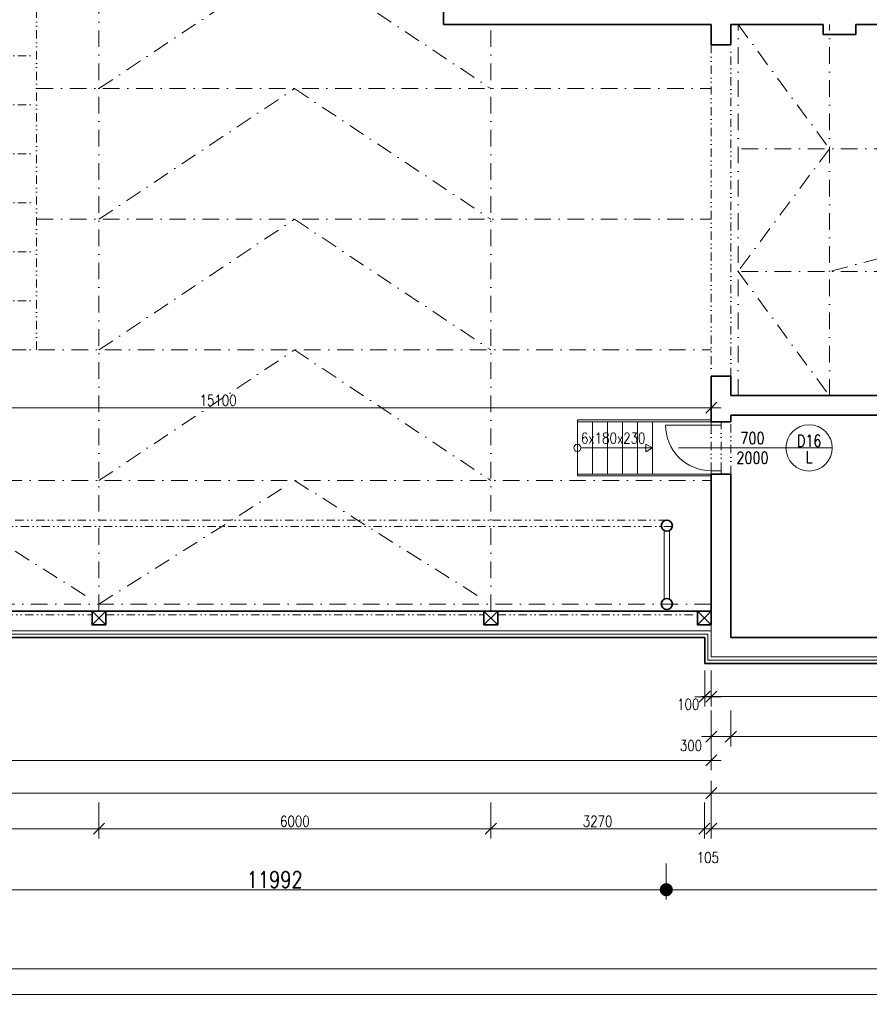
# Model space of a CAD drawing. Header units: millimetres. Extents: x -485339 to 350584, y -1189934 to 0.
# Tile 28 of 178: x -216951 to -203942, y -1065795 to -1050723. Entities that reach past the tile are written whole.
import ezdxf
from ezdxf.enums import TextEntityAlignment as Align

# ---------------------------------------------------------------- set-up
doc = ezdxf.new("R2010")
doc.units = ezdxf.units.MM
doc.header["$LTSCALE"] = 10
doc.linetypes.add('DASHDOT', pattern=[25.4, 12.7, -6.35, 0, -6.35])
doc.linetypes.add('DĚLICÍ2', pattern=[15.875, 6.35, -3.175, 0, -3.175, 0, -3.175])
doc.layers.get('Defpoints').update_dxf_attribs({"color": 201})
for name, color, linetype, lineweight in [('N_dveře', 10, 'Continuous', 18), ('N_kóty', 10, 'Continuous', 18), ('N_popis_otvory', 10, 'Continuous', 18), ('N_čáry_obrys', 10, 'Continuous', 35), ('N_čáry_obv.plášt', 212, 'Continuous', 18), ('N_čáry_plné', 10, 'Continuous', 18), ('St__otvory_dveře', 40, 'Continuous', 18), ('St_kóty', 132, 'Continuous', 18), ('St_popis', 250, 'Continuous', 18), ('St_sloupy_konstrukce haly', 5, 'Continuous', 35), ('St_sloupy_opláštění_půdorys', 25, 'Continuous', 35), ('St_čáry_nad', 250, 'DĚLICÍ2', 18), ('St_čáry_obrys', 5, 'Continuous', 35), ('St_čáry_osy', 250, 'DASHDOT', 18), ('St_čáry_plné', 250, 'Continuous', 18)]:
    doc.layers.add(name, color=color, linetype=linetype, lineweight=lineweight)
doc.styles.get("Standard").update_dxf_attribs({"font": 'simplex.shx', "width": 0.8})
doc.linetypes.add('IZOLACE', pattern='A,0.0001,-0.1,[134,ltypeshp.shx,S=0.1,R=0,X=-0.1,Y=0],-0.2,[134,ltypeshp.shx,S=0.1,R=180,X=0.1,Y=0],-0.1', length=0.4001)
doc.dimstyles.new('stavebníM100', dxfattribs={"dimtxt": 165, "dimasz": 170, "dimexe": 150, "dimexo": 100, "dimgap": 30, "dimtad": 1, "dimdec": 0, "dimtxsty": 'Standard', "dimblk": 'OBLIQUE', "dimcen": -2.5, "dimdle": 150, "dimclrd": 256, "dimclre": 256, "dimclrt": 256, "dimadec": 4, "dimazin": 0, "dimtfac": 1, "dimtdec": 0, "dimtmove": 2, "dimatfit": 3, "dimldrblk": 'OBLIQUE', "dimfxl": 400, "dimfxlon": 1, "dimlwd": -1, "dimlwe": -1, "dimarcsym": 0})
doc.dimstyles.new('stavebníM100_modul', dxfattribs={"dimtxt": 250, "dimasz": 200, "dimexe": 150, "dimexo": 100, "dimgap": 30, "dimtad": 1, "dimdec": 0, "dimtxsty": 'Standard', "dimblk": 'DOT', "dimcen": -2.5, "dimdle": 150, "dimclrd": 256, "dimclre": 256, "dimclrt": 256, "dimadec": 4, "dimazin": 0, "dimtfac": 1, "dimtdec": 0, "dimtmove": 2, "dimatfit": 3, "dimldrblk": 'OBLIQUE', "dimfxl": 400, "dimfxlon": 1, "dimlwd": -1, "dimlwe": -1, "dimarcsym": 0})

# ---------------------------------------------------------------- blocks, each defined once
blk = doc.blocks.new('G$C08AFE675')
at = {"layer": 'St_sloupy_konstrukce haly', "color": 250, "lineweight": 18, "ltscale": 2}
for points in [[(-525, 40), (525, 40)], [(-525, -40), (525, -40)]]:
    blk.add_lwpolyline(points, dxfattribs=at)
at = {"layer": 'St_sloupy_konstrukce haly', "ltscale": 2}
for centre in [(-600, 0), (600, 0)]:
    blk.add_circle(centre, 85, dxfattribs=at)
blk = doc.blocks.new('G$C93A3BA26')
at = {"layer": 'St__otvory_dveře', "ltscale": 2}
for points in [[(0, -50), (50, -50), (50, 100), (0, 100)], [(750, -49), (800, -49), (800, 101), (750, 101)]]:
    blk.add_lwpolyline(points, close=True, dxfattribs=at)
at = {"layer": 'St__otvory_dveře', "linetype": 'DĚLICÍ2', "ltscale": 2}
for points in [[(750, 101), (50, 100)], [(750, -49), (50, -50)]]:
    blk.add_lwpolyline(points, dxfattribs=at)
at = {"layer": 'St__otvory_dveře', "color": 0, "ltscale": 2}
blk.add_lwpolyline([(50, -50), (50, -750)], dxfattribs=at)
blk.add_arc((50, -50), 700, 270, 0, dxfattribs=at)
blk = doc.blocks.new('G$C0F2906C7')
at = {"layer": 'St_sloupy_opláštění_půdorys', "ltscale": 2}
blk.add_lwpolyline([(-105, -105), (105, -105), (105, 105), (-105, 105)], close=True, dxfattribs=at)
for points in [[(-105, 105), (105, -105)], [(105, 105), (-105, -105)]]:
    blk.add_lwpolyline(points, dxfattribs=at)
blk = doc.blocks.new('G$CE3D3B369')
at = {"layer": 'St_čáry_osy', "linetype": 'ByBlock', "ltscale": 2}
blk.add_lwpolyline([(0, 0), (12000, 0), (12000, 4100), (0, 4100)], close=True, dxfattribs=at)
for points in [[(750, 4100), (750, 0)], [(1500, 4100), (1500, 0)], [(2250, 4100), (2250, 0)], [(3000, 4100), (3000, 0)], [(3750, 4100), (3750, 0)], [(4500, 4100), (4500, 0)], [(5250, 4100), (5250, 0)], [(6000, 4100), (6000, 0)], [(6750, 4100), (6750, 0)], [(7500, 4100), (7500, 0)], [(8250, 4100), (8250, 0)], [(9000, 4100), (9000, 0)], [(9750, 4100), (9750, 0)], [(10500, 4100), (10500, 0)], [(11250, 4100), (11250, 0)], [(0, 2050), (12000, 2050)]]:
    blk.add_lwpolyline(points, dxfattribs=at)
at = {"layer": 'St_čáry_osy', "ltscale": 2}
blk.add_lwpolyline([(12000, 4100), (12000, 0)], dxfattribs=at)
blk = doc.blocks.new('*U6988')
at = {"layer": 'St_čáry_osy', "ltscale": 2}
blk.add_lwpolyline([(-3000, -1945), (-4, -55), (3000, -1945)], dxfattribs=at)
blk = doc.blocks.new('*U6987')
at = {"layer": 'St_čáry_osy', "ltscale": 2}
for p in [(48000, 0), (54000, 0)]:
    blk.add_blockref('*U6988', p, dxfattribs=at)
blk = doc.blocks.new('_OBLIQUE')
at = {"color": 0, "linetype": 'ByBlock'}
blk.add_line((-0.5, -0.5), (0.5, 0.5), dxfattribs=at)
blk = doc.blocks.new('*D6996')
at = {"layer": 'Defpoints', "color": 0}
for p in [(-276113, -1061874), (-206363, -1062274), (-206363, -1062563)]:
    blk.add_point(p, dxfattribs=at)
at = {"layer": 'St_kóty'}
for p, q in [((-276113, -1062163), (-276113, -1062713)), ((-206363, -1062374), (-206363, -1062713)), ((-276263, -1062563), (-206213, -1062563))]:
    blk.add_line(p, q, dxfattribs=at)
at = {"layer": 'St_kóty', "linetype": 'ByBlock', "xscale": 170, "yscale": 170, "zscale": 170, "rotation": 180}
blk.add_blockref('_OBLIQUE', (-276113, -1062563), dxfattribs=at)
at = {"layer": 'St_kóty', "linetype": 'ByBlock', "xscale": 170, "yscale": 170, "zscale": 170}
blk.add_blockref('_OBLIQUE', (-206363, -1062563), dxfattribs=at)
at = {"layer": 'St_kóty', "insert": (-241238, -1062450), "char_height": 165, "attachment_point": 5}
blk.add_mtext('69750', dxfattribs=at)
blk = doc.blocks.new('*D6997')
at = {"layer": 'Defpoints', "color": 0}
for p in [(-206363, -1062274), (-195583, -1062274), (-195583, -1062563)]:
    blk.add_point(p, dxfattribs=at)
at = {"layer": 'St_kóty'}
for p, q in [((-206363, -1062374), (-206363, -1062713)), ((-195583, -1062374), (-195583, -1062713)), ((-206513, -1062563), (-195433, -1062563))]:
    blk.add_line(p, q, dxfattribs=at)
at = {"layer": 'St_kóty', "linetype": 'ByBlock', "xscale": 170, "yscale": 170, "zscale": 170, "rotation": 180}
blk.add_blockref('_OBLIQUE', (-206363, -1062563), dxfattribs=at)
at = {"layer": 'St_kóty', "linetype": 'ByBlock', "xscale": 170, "yscale": 170, "zscale": 170}
blk.add_blockref('_OBLIQUE', (-195583, -1062563), dxfattribs=at)
at = {"layer": 'St_kóty', "insert": (-200973, -1062450), "char_height": 165, "attachment_point": 5}
blk.add_mtext('10780', dxfattribs=at)
blk = doc.blocks.new('*D6999')
at = {"layer": 'Defpoints', "color": 0}
for p in [(-206063, -1060403), (-195583, -1060478), (-206063, -1061697)]:
    blk.add_point(p, dxfattribs=at)
at = {"layer": 'St_kóty'}
for p, q in [((-206063, -1061297), (-206063, -1061847)), ((-195583, -1061297), (-195583, -1061847)), ((-195433, -1061697), (-206213, -1061697))]:
    blk.add_line(p, q, dxfattribs=at)
at = {"layer": 'St_kóty', "linetype": 'ByBlock', "xscale": 170, "yscale": 170, "zscale": 170, "rotation": 180}
blk.add_blockref('_OBLIQUE', (-206063, -1061697), dxfattribs=at)
at = {"layer": 'St_kóty', "linetype": 'ByBlock', "xscale": 170, "yscale": 170, "zscale": 170}
blk.add_blockref('_OBLIQUE', (-195583, -1061697), dxfattribs=at)
at = {"layer": 'St_kóty', "insert": (-200823, -1061585), "char_height": 165, "attachment_point": 5}
blk.add_mtext('10480', dxfattribs=at)
blk = doc.blocks.new('*D7007')
at = {"layer": 'Defpoints', "color": 0}
for p in [(-206363, -1060478), (-206063, -1060578), (-206363, -1061697)]:
    blk.add_point(p, dxfattribs=at)
at = {"layer": 'St_kóty'}
for p, q in [((-206363, -1061297), (-206363, -1061847)), ((-206063, -1061297), (-206063, -1061847)), ((-205913, -1061697), (-206513, -1061697))]:
    blk.add_line(p, q, dxfattribs=at)
at = {"layer": 'St_kóty', "linetype": 'ByBlock', "xscale": 170, "yscale": 170, "zscale": 170, "rotation": 180}
blk.add_blockref('_OBLIQUE', (-206363, -1061697), dxfattribs=at)
at = {"layer": 'St_kóty', "linetype": 'ByBlock', "xscale": 170, "yscale": 170, "zscale": 170}
blk.add_blockref('_OBLIQUE', (-206063, -1061697), dxfattribs=at)
at = {"layer": 'St_kóty', "insert": (-206673, -1061834), "char_height": 165, "attachment_point": 5}
blk.add_mtext('300', dxfattribs=at)
blk = doc.blocks.new('*D7021')
at = {"layer": 'Defpoints', "color": 0}
for p in [(-221738, -1059883), (-215738, -1059883), (-215738, -1063107)]:
    blk.add_point(p, dxfattribs=at)
at = {"layer": 'St_kóty'}
for p, q in [((-221738, -1062707), (-221738, -1063257)), ((-215738, -1062707), (-215738, -1063257)), ((-221888, -1063107), (-215588, -1063107))]:
    blk.add_line(p, q, dxfattribs=at)
at = {"layer": 'St_kóty', "linetype": 'ByBlock', "xscale": 170, "yscale": 170, "zscale": 170, "rotation": 180}
blk.add_blockref('_OBLIQUE', (-221738, -1063107), dxfattribs=at)
at = {"layer": 'St_kóty', "linetype": 'ByBlock', "xscale": 170, "yscale": 170, "zscale": 170}
blk.add_blockref('_OBLIQUE', (-215738, -1063107), dxfattribs=at)
at = {"layer": 'St_kóty', "insert": (-218738, -1062994), "char_height": 165, "attachment_point": 5}
blk.add_mtext('6000', dxfattribs=at)
blk = doc.blocks.new('*D7022')
at = {"layer": 'Defpoints', "color": 0}
for p in [(-215738, -1059883), (-209738, -1059883), (-209738, -1063107)]:
    blk.add_point(p, dxfattribs=at)
at = {"layer": 'St_kóty'}
for p, q in [((-215738, -1062707), (-215738, -1063257)), ((-209738, -1062707), (-209738, -1063257)), ((-215888, -1063107), (-209588, -1063107))]:
    blk.add_line(p, q, dxfattribs=at)
at = {"layer": 'St_kóty', "linetype": 'ByBlock', "xscale": 170, "yscale": 170, "zscale": 170, "rotation": 180}
blk.add_blockref('_OBLIQUE', (-215738, -1063107), dxfattribs=at)
at = {"layer": 'St_kóty', "linetype": 'ByBlock', "xscale": 170, "yscale": 170, "zscale": 170}
blk.add_blockref('_OBLIQUE', (-209738, -1063107), dxfattribs=at)
at = {"layer": 'St_kóty', "insert": (-212738, -1062994), "char_height": 165, "attachment_point": 5}
blk.add_mtext('6000', dxfattribs=at)
blk = doc.blocks.new('*D7023')
at = {"layer": 'Defpoints', "color": 0}
for p in [(-209738, -1059883), (-206468, -1059883), (-206468, -1063107)]:
    blk.add_point(p, dxfattribs=at)
at = {"layer": 'St_kóty'}
for p, q in [((-209738, -1062707), (-209738, -1063257)), ((-206468, -1062707), (-206468, -1063257)), ((-209888, -1063107), (-206318, -1063107))]:
    blk.add_line(p, q, dxfattribs=at)
at = {"layer": 'St_kóty', "linetype": 'ByBlock', "xscale": 170, "yscale": 170, "zscale": 170, "rotation": 180}
blk.add_blockref('_OBLIQUE', (-209738, -1063107), dxfattribs=at)
at = {"layer": 'St_kóty', "linetype": 'ByBlock', "xscale": 170, "yscale": 170, "zscale": 170}
blk.add_blockref('_OBLIQUE', (-206468, -1063107), dxfattribs=at)
at = {"layer": 'St_kóty', "insert": (-208103, -1062994), "char_height": 165, "attachment_point": 5}
blk.add_mtext('3270', dxfattribs=at)
blk = doc.blocks.new('*D7024')
at = {"layer": 'Defpoints', "color": 0}
for p in [(-206468, -1059883), (-206363, -1060478), (-206363, -1063107)]:
    blk.add_point(p, dxfattribs=at)
at = {"layer": 'St_kóty'}
for p, q in [((-206468, -1062707), (-206468, -1063257)), ((-206363, -1062707), (-206363, -1063257)), ((-206618, -1063107), (-206213, -1063107))]:
    blk.add_line(p, q, dxfattribs=at)
at = {"layer": 'St_kóty', "linetype": 'ByBlock', "xscale": 170, "yscale": 170, "zscale": 170, "rotation": 180}
blk.add_blockref('_OBLIQUE', (-206468, -1063107), dxfattribs=at)
at = {"layer": 'St_kóty', "linetype": 'ByBlock', "xscale": 170, "yscale": 170, "zscale": 170}
blk.add_blockref('_OBLIQUE', (-206363, -1063107), dxfattribs=at)
at = {"layer": 'St_kóty', "insert": (-206415, -1063549), "char_height": 165, "attachment_point": 5}
blk.add_mtext('105', dxfattribs=at)
blk = doc.blocks.new('*D7025')
at = {"layer": 'Defpoints', "color": 0}
for p in [(-206363, -1060478), (-195583, -1060478), (-195583, -1063107)]:
    blk.add_point(p, dxfattribs=at)
at = {"layer": 'St_kóty'}
for p, q in [((-206363, -1062707), (-206363, -1063257)), ((-195583, -1062707), (-195583, -1063257)), ((-206513, -1063107), (-195433, -1063107))]:
    blk.add_line(p, q, dxfattribs=at)
at = {"layer": 'St_kóty', "linetype": 'ByBlock', "xscale": 170, "yscale": 170, "zscale": 170, "rotation": 180}
blk.add_blockref('_OBLIQUE', (-206363, -1063107), dxfattribs=at)
at = {"layer": 'St_kóty', "linetype": 'ByBlock', "xscale": 170, "yscale": 170, "zscale": 170}
blk.add_blockref('_OBLIQUE', (-195583, -1063107), dxfattribs=at)
at = {"layer": 'St_kóty', "insert": (-200973, -1062994), "char_height": 165, "attachment_point": 5}
blk.add_mtext('10780', dxfattribs=at)
blk = doc.blocks.new('_Dot')
at = {"color": 0, "linetype": 'ByBlock', "lineweight": -2}
blk.add_line((-0.5, 0), (-1, 0), dxfattribs=at)
at = {"color": 0, "linetype": 'ByBlock', "const_width": 0.5}
blk.add_lwpolyline([(-0.25, 0, 1), (0.25, 0, 1)], format="xyb", close=True, dxfattribs=at)
blk = doc.blocks.new('*D7033')
at = {"layer": 'Defpoints', "color": 0}
for p in [(-207051, -1040782), (-195043, -1040783), (-207051, -1064041)]:
    blk.add_point(p, dxfattribs=at)
at = {"layer": 'St_kóty'}
for p, q in [((-207051, -1063641), (-207051, -1064191)), ((-195043, -1063641), (-195043, -1064191)), ((-195243, -1064041), (-206851, -1064041))]:
    blk.add_line(p, q, dxfattribs=at)
at = {"layer": 'St_kóty', "linetype": 'ByBlock', "xscale": 200, "yscale": 200, "zscale": 200, "rotation": 180}
blk.add_blockref('_Dot', (-207051, -1064041), dxfattribs=at)
at = {"layer": 'St_kóty', "linetype": 'ByBlock', "xscale": 200, "yscale": 200, "zscale": 200}
blk.add_blockref('_Dot', (-195043, -1064041), dxfattribs=at)
at = {"layer": 'St_kóty', "insert": (-201047, -1063886), "char_height": 250, "attachment_point": 5}
blk.add_mtext('12008', dxfattribs=at)
blk = doc.blocks.new('*D7034')
at = {"layer": 'Defpoints', "color": 0}
for p in [(-219043, -1040868), (-207051, -1040782), (-219043, -1064041)]:
    blk.add_point(p, dxfattribs=at)
at = {"layer": 'St_kóty'}
for p, q in [((-219043, -1063641), (-219043, -1064191)), ((-207051, -1063641), (-207051, -1064191)), ((-207251, -1064041), (-218843, -1064041))]:
    blk.add_line(p, q, dxfattribs=at)
at = {"layer": 'St_kóty', "linetype": 'ByBlock', "xscale": 200, "yscale": 200, "zscale": 200, "rotation": 180}
blk.add_blockref('_Dot', (-219043, -1064041), dxfattribs=at)
at = {"layer": 'St_kóty', "linetype": 'ByBlock', "xscale": 200, "yscale": 200, "zscale": 200}
blk.add_blockref('_Dot', (-207051, -1064041), dxfattribs=at)
at = {"layer": 'St_kóty', "insert": (-213047, -1063886), "char_height": 250, "attachment_point": 5}
blk.add_mtext('11992', dxfattribs=at)
blk = doc.blocks.new('*D7256')
at = {"layer": 'Defpoints', "color": 0}
for p in [(-179483, -1042046), (-276413, -1060078), (-179483, -1065645)]:
    blk.add_point(p, dxfattribs=at)
at = {"layer": 'St_kóty'}
for p, q in [((-276413, -1065245), (-276413, -1065795)), ((-179483, -1065245), (-179483, -1065795)), ((-276563, -1065645), (-179333, -1065645))]:
    blk.add_line(p, q, dxfattribs=at)
at = {"layer": 'St_kóty', "linetype": 'ByBlock', "xscale": 170, "yscale": 170, "zscale": 170, "rotation": 180}
blk.add_blockref('_OBLIQUE', (-276413, -1065645), dxfattribs=at)
at = {"layer": 'St_kóty', "linetype": 'ByBlock', "xscale": 170, "yscale": 170, "zscale": 170}
blk.add_blockref('_OBLIQUE', (-179483, -1065645), dxfattribs=at)
at = {"layer": 'St_kóty', "insert": (-227948, -1065533), "char_height": 165, "attachment_point": 5}
blk.add_mtext('96930', dxfattribs=at)
blk = doc.blocks.new('*D7257')
at = {"layer": 'Defpoints', "color": 0}
for p in [(-276413, -1060078), (-195583, -1060478), (-195583, -1065253)]:
    blk.add_point(p, dxfattribs=at)
at = {"layer": 'St_kóty'}
for p, q in [((-276413, -1064853), (-276413, -1065403)), ((-195583, -1064853), (-195583, -1065403)), ((-276563, -1065253), (-195433, -1065253))]:
    blk.add_line(p, q, dxfattribs=at)
at = {"layer": 'St_kóty', "linetype": 'ByBlock', "xscale": 170, "yscale": 170, "zscale": 170, "rotation": 180}
blk.add_blockref('_OBLIQUE', (-276413, -1065253), dxfattribs=at)
at = {"layer": 'St_kóty', "linetype": 'ByBlock', "xscale": 170, "yscale": 170, "zscale": 170}
blk.add_blockref('_OBLIQUE', (-195583, -1065253), dxfattribs=at)
at = {"layer": 'St_kóty', "insert": (-235998, -1065141), "char_height": 165, "attachment_point": 5}
blk.add_mtext('80830', dxfattribs=at)
blk = doc.blocks.new('*D7300')
at = {"layer": 'Defpoints', "color": 0}
for p in [(-206463, -1060478), (-206363, -1060478), (-206463, -1061086)]:
    blk.add_point(p, dxfattribs=at)
at = {"layer": 'N_kóty'}
for p, q in [((-206463, -1060686), (-206463, -1061236)), ((-206363, -1060686), (-206363, -1061236)), ((-206213, -1061086), (-206613, -1061086))]:
    blk.add_line(p, q, dxfattribs=at)
at = {"layer": 'N_kóty', "linetype": 'ByBlock', "xscale": 170, "yscale": 170, "zscale": 170, "rotation": 180}
blk.add_blockref('_OBLIQUE', (-206463, -1061086), dxfattribs=at)
at = {"layer": 'N_kóty', "linetype": 'ByBlock', "xscale": 170, "yscale": 170, "zscale": 170}
blk.add_blockref('_OBLIQUE', (-206363, -1061086), dxfattribs=at)
at = {"layer": 'N_kóty', "insert": (-206715, -1061203), "char_height": 165, "attachment_point": 5}
blk.add_mtext('100', dxfattribs=at)
blk = doc.blocks.new('*D7307')
at = {"layer": 'Defpoints', "color": 0}
for p in [(-276413, -1060654), (-206363, -1060654), (-206363, -1062062)]:
    blk.add_point(p, dxfattribs=at)
at = {"layer": 'N_kóty'}
for p, q in [((-276413, -1061662), (-276413, -1062212)), ((-206363, -1061662), (-206363, -1062212)), ((-276563, -1062062), (-206213, -1062062))]:
    blk.add_line(p, q, dxfattribs=at)
at = {"layer": 'N_kóty', "linetype": 'ByBlock', "xscale": 170, "yscale": 170, "zscale": 170, "rotation": 180}
blk.add_blockref('_OBLIQUE', (-276413, -1062062), dxfattribs=at)
at = {"layer": 'N_kóty', "linetype": 'ByBlock', "xscale": 170, "yscale": 170, "zscale": 170}
blk.add_blockref('_OBLIQUE', (-206363, -1062062), dxfattribs=at)
at = {"layer": 'N_kóty', "insert": (-241388, -1061949), "char_height": 165, "attachment_point": 5}
blk.add_mtext('70050', dxfattribs=at)
blk = doc.blocks.new('*D7308')
at = {"layer": 'Defpoints', "color": 0}
for p in [(-206362.74488, -1060477.62675), (-195582.74488, -1060477.62675), (-195582.74488, -1061085.53702)]:
    blk.add_point(p, dxfattribs=at)
at = {"layer": 'N_kóty'}
for p, q in [((-206362.74488, -1060685.53702), (-206362.74488, -1061235.53702)), ((-195582.74488, -1060685.53702), (-195582.74488, -1061235.53702)), ((-206512.74488, -1061085.53702), (-195432.74488, -1061085.53702))]:
    blk.add_line(p, q, dxfattribs=at)
at = {"layer": 'N_kóty', "linetype": 'ByBlock', "xscale": 170, "yscale": 170, "zscale": 170, "rotation": 180}
blk.add_blockref('_OBLIQUE', (-206362.74488, -1061085.53702), dxfattribs=at)
at = {"layer": 'N_kóty', "linetype": 'ByBlock', "xscale": 170, "yscale": 170, "zscale": 170}
blk.add_blockref('_OBLIQUE', (-195582.74488, -1061085.53702), dxfattribs=at)
at = {"layer": 'N_kóty', "insert": (-200972.74488, -1060973.03702), "char_height": 165, "attachment_point": 5}
blk.add_mtext('10780', dxfattribs=at)
blk = doc.blocks.new('*D7817')
at = {"layer": 'Defpoints', "color": 0}
for p in [(-206363, -1056663), (-221463, -1057678), (-206363, -1059778)]:
    blk.add_point(p, dxfattribs=at)
at = {"layer": 'St_kóty'}
for p, q in [((-221463, -1057063), (-221463, -1056513)), ((-206363, -1057063), (-206363, -1056513)), ((-221613, -1056663), (-206213, -1056663))]:
    blk.add_line(p, q, dxfattribs=at)
at = {"layer": 'St_kóty', "linetype": 'ByBlock', "xscale": 170, "yscale": 170, "zscale": 170, "rotation": 180}
blk.add_blockref('_OBLIQUE', (-221463, -1056663), dxfattribs=at)
at = {"layer": 'St_kóty', "linetype": 'ByBlock', "xscale": 170, "yscale": 170, "zscale": 170}
blk.add_blockref('_OBLIQUE', (-206363, -1056663), dxfattribs=at)
at = {"layer": 'St_kóty', "lineweight": 18, "insert": (-213913, -1056550), "char_height": 165, "attachment_point": 5}
blk.add_mtext('15100', dxfattribs=at)

msp = doc.modelspace()

# ---------------------------------------------------------------- linework, layer by layer
at = {"layer": 'N_popis_otvory'}
msp.add_lwpolyline([(-206865.9, -1057277.6), (-205218.5, -1057277.6)], dxfattribs=at)
msp.add_circle((-204863.9, -1057277.6), 354.6, dxfattribs=at)
at = {"layer": 'N_čáry_obrys', "ltscale": 2}
for points in [[(-206462.7, -1060177.6), (-276112.7, -1060177.6)], [(-206462.7, -1060577.6), (-206462.7, -1060177.6)], [(-195482.7, -1060577.6), (-206462.7, -1060577.6)]]:
    msp.add_lwpolyline(points, dxfattribs=at)
at = {"layer": 'N_čáry_obv.plášt', "linetype": 'IZOLACE', "ltscale": 10}
for points in [[(-206412.7, -1060127.6), (-276462.7, -1060127.6)], [(-206412.7, -1060527.6), (-206412.7, -1060127.6)], [(-195532.7, -1060527.6), (-206412.7, -1060527.6)]]:
    msp.add_lwpolyline(points, dxfattribs=at)
at = {"layer": 'N_čáry_plné'}
msp.add_lwpolyline([(-205218.5, -1057277.6), (-204509.3, -1057277.6)], dxfattribs=at)
at = {"layer": 'St_sloupy_konstrukce haly', "ltscale": 2}
msp.add_lwpolyline([(-276112.7, -1059777.6), (-206362.7, -1059777.6)], dxfattribs=at)
at = {"layer": 'St_čáry_nad', "ltscale": 2}
for points in [[(-206362.7, -1051107.6), (-206362.7, -1056177.6)], [(-206062.7, -1056177.6), (-206062.7, -1051107.6)], [(-206062.7, -1057677.6), (-206062.7, -1056877.6)], [(-207042.7, -1058382.6), (-275737.7, -1058382.6)], [(-206959.1, -1058482.6), (-275737.7, -1058482.6)], [(-221632.7, -1059832.6), (-215842.7, -1059832.6)], [(-215632.7, -1059832.6), (-209842.7, -1059832.6)], [(-209632.7, -1059832.6), (-206572.7, -1059832.6)]]:
    msp.add_lwpolyline(points, dxfattribs=at)
at = {"layer": 'St_čáry_obrys', "ltscale": 2}
for points in [[(-210462.7, -1050497.6), (-210462.7, -1050797.6)], [(-206362.7, -1050797.6), (-210462.7, -1050797.6)], [(-206362.7, -1050797.6), (-206362.7, -1051107.6)], [(-204648, -1050797.6), (-206062.7, -1050797.6)], [(-206062.7, -1050797.6), (-206062.7, -1051107.6)], [(-204648, -1050797.6), (-204648, -1050947.6)], [(-197642.7, -1050797.6), (-204148, -1050797.6)], [(-204148, -1050797.6), (-204148, -1050947.6)], [(-204648, -1050947.6), (-204148, -1050947.6)], [(-206062.7, -1051107.6), (-206362.7, -1051107.6)], [(-206362.7, -1056877.6), (-206362.7, -1056177.6)], [(-206062.7, -1056177.6), (-206362.7, -1056177.6)], [(-206062.7, -1056477.6), (-206062.7, -1056177.6)], [(-195882.7, -1056477.6), (-206062.7, -1056477.6)], [(-206362.7, -1056877.6), (-206062.7, -1056877.6)], [(-206062.7, -1056877.6), (-206062.7, -1056777.6)], [(-195882.7, -1056777.6), (-206062.7, -1056777.6)], [(-206362.7, -1059987.6), (-206362.7, -1057677.6)], [(-206362.7, -1057677.6), (-206062.7, -1057677.6)], [(-206062.7, -1060177.6), (-206062.7, -1057677.6)], [(-195882.7, -1060177.6), (-206062.7, -1060177.6)]]:
    msp.add_lwpolyline(points, dxfattribs=at)
at = {"layer": 'St_čáry_osy', "ltscale": 2}
for points in [[(-215737.7, -1059777.6), (-215737.7, -1011656.9)], [(-215737.7, -1051777.6), (-212742, -1049777.6), (-209737.7, -1051777.6)], [(-209737.7, -1059777.6), (-209737.7, -1050797.6)], [(-205952.7, -1056477.6), (-205952.7, -1050797.6)], [(-205952.7, -1050797.6), (-204552.7, -1052697.6), (-205952.7, -1054577.6), (-204552.7, -1056477.6)], [(-204552.7, -1056477.6), (-204552.7, -1050797.6)], [(-216692, -1051777.6), (-206362.7, -1051777.6)], [(-215737.7, -1053777.6), (-212742, -1051777.6), (-209737.7, -1053777.6)], [(-195992.7, -1052697.6), (-205952.7, -1052697.6)], [(-197392.7, -1052697.6), (-204552.7, -1054577.6)], [(-216692, -1053777.6), (-206362.7, -1053777.6)], [(-215737.7, -1055777.6), (-212742, -1053777.6), (-209737.7, -1055777.6)], [(-195992.7, -1054577.6), (-205952.7, -1054577.6)], [(-276112.7, -1055777.6), (-206362.7, -1055777.6)], [(-215737.7, -1057777.6), (-212742, -1055777.6), (-209737.7, -1057777.6)], [(-276112.7, -1057777.6), (-206362.7, -1057777.6)], [(-206362.7, -1059667.6), (-275957.7, -1059667.6)]]:
    msp.add_lwpolyline(points, dxfattribs=at)
at = {"layer": 'St_čáry_plné', "ltscale": 2}
for p, q in [((-208412.7, -1056847.6), (-206362.7, -1056847.6)), ((-207262.7, -1056877.6), (-207262.7, -1057677.6)), ((-207262.7, -1056877.6), (-206362.7, -1056877.6)), ((-208412.7, -1057707.6), (-206362.7, -1057707.6)), ((-207262.7, -1057677.6), (-206362.7, -1057677.6))]:
    msp.add_line(p, q, dxfattribs=at)
for points in [[(-208412.7, -1056847.6), (-208412.7, -1057707.6)], [(-208182.7, -1056877.6), (-208412.7, -1056877.6), (-208412.7, -1057677.6), (-208182.7, -1057677.6)], [(-207952.7, -1056877.6), (-208182.7, -1056877.6), (-208182.7, -1057677.6), (-207952.7, -1057677.6)], [(-207722.7, -1056877.6), (-207952.7, -1056877.6), (-207952.7, -1057677.6), (-207722.7, -1057677.6)], [(-207492.7, -1056877.6), (-207722.7, -1056877.6), (-207722.7, -1057677.6), (-207492.7, -1057677.6)], [(-207262.7, -1056877.6), (-207492.7, -1056877.6), (-207492.7, -1057677.6), (-207262.7, -1057677.6)], [(-208358.2, -1057277.6), (-207262.7, -1057277.6)], [(-206362.7, -1060477.6), (-206362.7, -1059987.6)], [(-206362.7, -1060077.6), (-276112.7, -1060077.6)], [(-195582.7, -1060477.6), (-206362.7, -1060477.6)]]:
    msp.add_lwpolyline(points, dxfattribs=at)
msp.add_lwpolyline([(-207262.7, -1057277.6), (-207364.2, -1057219.1), (-207364.2, -1057336.2)], close=True, dxfattribs=at)
msp.add_circle((-208412.7, -1057277.6), 54.6, dxfattribs=at)

# ---------------------------------------------------------------- block references
at = {"layer": 'N_dveře', "ltscale": 2, "rotation": 270}
msp.add_blockref('G$C93A3BA26', (-206312.7, -1056877.6), dxfattribs=at)
at = {"layer": 'St_sloupy_konstrukce haly', "ltscale": 2, "rotation": 90}
msp.add_blockref('G$C08AFE675', (-207042.7, -1059067.6), dxfattribs=at)
at = {"layer": 'St_sloupy_opláštění_půdorys', "ltscale": 2, "rotation": 90}
for p in [(-215737.7, -1059882.6), (-209737.7, -1059882.6), (-206467.7, -1059882.6)]:
    msp.add_blockref('G$C0F2906C7', p, dxfattribs=at)
at = {"layer": 'St_čáry_nad', "ltscale": 2, "rotation": 90}
msp.add_blockref('G$CE3D3B369', (-216692, -1055777.6), dxfattribs=at)
at = {"layer": 'St_čáry_osy', "ltscale": 2}
msp.add_blockref('*U6987', (-266737.7, -1057722.6), dxfattribs=at)

# ---------------------------------------------------------------- texts
at = {"layer": 'N_popis_otvory', "width": 0.8}
for s, p in [('D16', (-204863.9, -1057169.8)), ('L', (-204863.9, -1057416.5))]:
    msp.add_text(s, height=180, dxfattribs=at).set_placement(p, align=Align.MIDDLE_CENTER)
at = {"layer": 'N_popis_otvory', "insert": (-205731.3, -1057277.6), "char_height": 180, "width": 1342.526, "attachment_point": 5}
msp.add_mtext('700\\P2000', dxfattribs=at)
at = {"layer": 'St_popis', "ltscale": 2, "width": 0.8}
msp.add_text('6x180x230', height=165, dxfattribs=at).set_placement((-208355.7, -1057210.6))

# ---------------------------------------------------------------- dimensions: what is measured, and where the dimension line sits
at = {"layer": 'N_kóty'}
dim = msp.add_linear_dim(base=(-206462.7, -1061085.5), p1=(-206362.7, -1060477.6), p2=(-206462.7, -1060477.6), dimstyle='stavebníM100', dxfattribs=at)
dim.commit()
dim.dimension.update_dxf_attribs({"geometry": '*D7300', "text_midpoint": (-206715.2, -1061203.2), "dimtype": 160})
for base, p1, p2, picture, middle in [((-195582.7, -1061085.5), (-206362.7, -1060477.6), (-195582.7, -1060477.6), '*D7308', (-200972.7, -1060973)), ((-206362.7, -1062061.7), (-276412.7, -1060653.8), (-206362.7, -1060653.8), '*D7307', (-241387.7, -1061949.2))]:
    dim = msp.add_linear_dim(base=base, p1=p1, p2=p2, dimstyle='stavebníM100', dxfattribs=at)
    dim.commit()
    dim.dimension.update_dxf_attribs({"geometry": picture, "text_midpoint": middle})
at = {"layer": 'St_kóty'}
for base, p1, p2, dimstyle, picture, middle in [((-219042.7, -1064041.5), (-207050.9, -1040782.2), (-219042.7, -1040867.6), 'stavebníM100_modul', '*D7034', (-213046.8, -1063886.5)), ((-207050.9, -1064041.5), (-195042.7, -1040782.6), (-207050.9, -1040782.2), 'stavebníM100_modul', '*D7033', (-201046.8, -1063886.5)), ((-215737.7, -1063107), (-221737.7, -1059882.6), (-215737.7, -1059882.6), 'stavebníM100', '*D7021', (-218737.7, -1062994.5)), ((-209737.7, -1063107), (-215737.7, -1059882.6), (-209737.7, -1059882.6), 'stavebníM100', '*D7022', (-212737.7, -1062994.5)), ((-206467.7, -1063107), (-209737.7, -1059882.6), (-206467.7, -1059882.6), 'stavebníM100', '*D7023', (-208102.7, -1062994.5)), ((-206362.7, -1063107), (-206467.7, -1059882.6), (-206362.7, -1060477.6), 'stavebníM100', '*D7024', (-206415.2, -1063549.5)), ((-195582.7, -1063107), (-206362.7, -1060477.6), (-195582.7, -1060477.6), 'stavebníM100', '*D7025', (-200972.7, -1062994.5))]:
    dim = msp.add_linear_dim(base=base, p1=p1, p2=p2, dimstyle=dimstyle, dxfattribs=at)
    dim.commit()
    dim.dimension.update_dxf_attribs({"geometry": picture, "text_midpoint": middle})
for base, p1, p2, picture, middle in [((-179483, -1065645.1), (-276412.7, -1060077.6), (-179483, -1042045.8), '*D7256', (-227947.9, -1065532.6)), ((-195582.7, -1065253.2), (-276412.7, -1060077.6), (-195582.7, -1060477.6), '*D7257', (-235997.7, -1065140.7)), ((-206062.7, -1061697.4), (-195582.7, -1060477.6), (-206062.7, -1060402.6), '*D6999', (-200822.7, -1061584.9)), ((-206362.7, -1062562.9), (-276112.7, -1061874.1), (-206362.7, -1062274.1), '*D6996', (-241237.7, -1062450.4)), ((-195582.7, -1062562.9), (-206362.7, -1062274.1), (-195582.7, -1062274.1), '*D6997', (-200972.7, -1062450.4))]:
    dim = msp.add_linear_dim(base=base, p1=p1, p2=p2, dimstyle='stavebníM100', override={"dimtxsty": 'Standard', "dimldrblk": 'OBLIQUE'}, dxfattribs=at)
    dim.commit()
    dim.dimension.update_dxf_attribs({"geometry": picture, "text_midpoint": middle})
at = {"layer": 'St_kóty', "lineweight": 18}
dim = msp.add_linear_dim(base=(-206362.7, -1056662.6), p1=(-221462.7, -1057677.6), p2=(-206362.7, -1059777.6), dimstyle='stavebníM100', dxfattribs=at)
dim.commit()
dim.dimension.update_dxf_attribs({"geometry": '*D7817', "text_midpoint": (-213912.7, -1056550.1)})
at = {"layer": 'St_kóty'}
dim = msp.add_linear_dim(base=(-206362.7, -1061697.4), p1=(-206062.7, -1060577.6), p2=(-206362.7, -1060477.6), dimstyle='stavebníM100', override={"dimtxsty": 'Standard', "dimldrblk": 'OBLIQUE'}, dxfattribs=at)
dim.commit()
dim.dimension.update_dxf_attribs({"geometry": '*D7007', "text_midpoint": (-206673.2, -1061834.4), "dimtype": 160})

doc.saveas('drawing.dxf')
